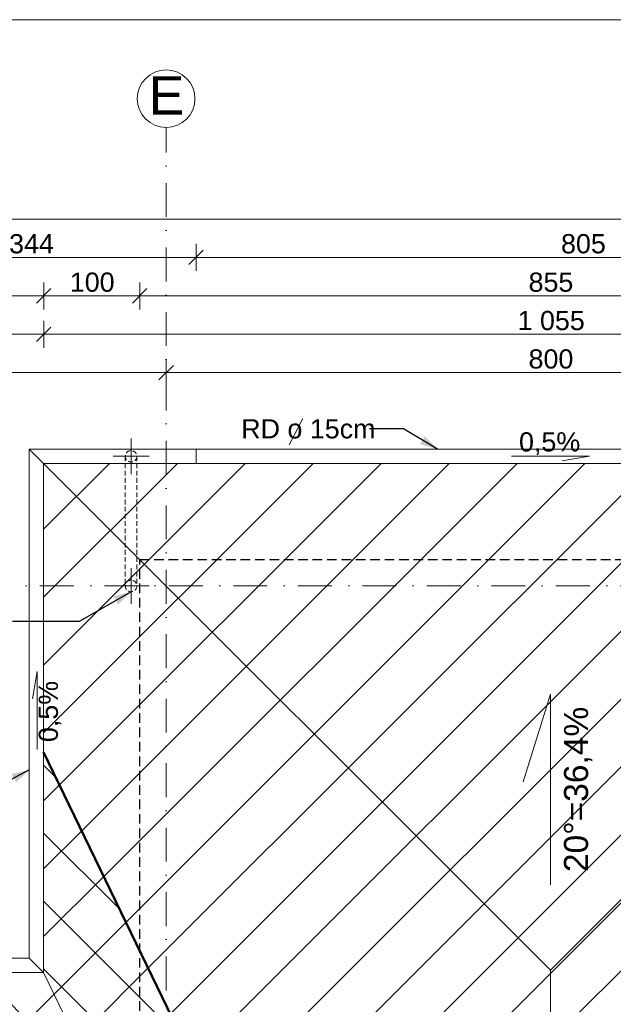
# Model space of a CAD drawing. Header units: centimetres. Extents: x -43488 to -10641, y 2063 to 22960.
# Tile 35 of 72: x -40773 to -40155, y 10800 to 11826. Entities that reach past the tile are written whole.
import ezdxf

# ---------------------------------------------------------------- set-up
doc = ezdxf.new("R2010")
doc.units = ezdxf.units.CM
doc.header["$MEASUREMENT"] = 0
for name, pattern in [('Kreski i kropki', [67.027776, 35.277777, -17.638888, 0, -14.111111]), ('Przerywana BARDZO DROBNA', [7.5, 5, -2.5]), ('Przerywana krótka2', [15, 10, -5])]:
    doc.linetypes.add(name, pattern=pattern)
for name, color, linetype, lineweight, true_color in [('!!!_LINIE_Nr_pióra__6', 7, 'Continuous', 18, 0x3fa3ff), ('!!!Wymiarowanie_Nr_pióra__3', 7, 'Continuous', 35, 0xff6500), ('!!!Wymiarowanie_Nr_pióra__6', 7, 'Continuous', 18, 0x3fa3ff), ('!osie_Nr_pióra__6', 7, 'Continuous', 18, 0x3fa3ff), ('!osie_Nr_pióra__8', 7, 'Continuous', 13, 0x42bda7), ('!powierzchnie_Nr_pióra__8', 7, 'Continuous', 13, 0x42bda7), ('!stolarka_Nr_pióra__5', 7, 'Continuous', 20, 0xfc3c2c), ('_wyposazenie_Nr_pióra__6', 7, 'Continuous', 18, 0x3fa3ff), ('CIENKA_Nr_pióra__4', 7, 'Continuous', 25, 0x31fd59), ('CIENKA_Nr_pióra__6', 7, 'Continuous', 18, 0x3fa3ff), ('linie pomocnicze_Nr_pióra__6', 7, 'Continuous', 18, 0x3fa3ff), ('Linie_Nr_pióra__6', 7, 'Continuous', 18, 0x3fa3ff), ('Otoczenie i krajobraz_Nr_pióra__6', 7, 'Continuous', 18, 0x3fa3ff)]:
    doc.layers.add(name, color=color, linetype=linetype, lineweight=lineweight, true_color=true_color)
doc.layers.add('!!!Wymiarowanie', color=7, linetype='Continuous')
doc.layers.add('!osie_Nr_pióra__10', color=1, linetype='Continuous', lineweight=0)
doc.layers.add('Ściany zewnętrzne_Nr_pióra__1', color=8, linetype='Continuous', lineweight=50)
doc.styles.add('STYL_AUTOMATYCZNY_1', font='txt')
doc.styles.add('STYL_AUTOMATYCZNY_2', font='arial.ttf')
doc.dimstyles.new('STYL_AUTOMATYCZNY__2', dxfattribs={"dimtxt": 20, "dimasz": 14.25, "dimexe": 0.18, "dimexo": 0.0625, "dimgap": 0, "dimtad": 1, "dimtih": 1, "dimtoh": 1, "dimdec": 0, "dimzin": 0, "dimdsep": 46, "dimtxsty": 'STYL_AUTOMATYCZNY_1', "dimblk": 'ARROWHEAD_6', "dimblk1": 'ARROWHEAD_6', "dimblk2": 'ARROWHEAD_6', "dimcen": 0.09, "dimse1": 1, "dimse2": 1, "dimclrd": 256, "dimclre": 256, "dimclrt": 256, "dimazin": 0, "dimtfac": 1, "dimtdec": 4, "dimtmove": 0, "dimatfit": 3, "dimfxl": 1, "dimtolj": 1, "dimtzin": 0, "dimarcsym": 0})
doc.dimstyles.new('STYL_AUTOMATYCZNY__3', dxfattribs={"dimtxt": 20, "dimasz": 14.25, "dimexe": 0.18, "dimexo": 0.0625, "dimgap": 0, "dimtad": 1, "dimdec": 0, "dimzin": 0, "dimdsep": 46, "dimtxsty": 'STYL_AUTOMATYCZNY_1', "dimblk": 'ARROWHEAD_6', "dimblk1": 'ARROWHEAD_6', "dimblk2": 'ARROWHEAD_6', "dimcen": 0.09, "dimse1": 1, "dimse2": 1, "dimclrd": 256, "dimclre": 256, "dimclrt": 256, "dimazin": 0, "dimtfac": 1, "dimtdec": 4, "dimtmove": 0, "dimatfit": 3, "dimfxl": 1, "dimtolj": 1, "dimtzin": 0, "dimarcsym": 0})
doc.dimstyles.new('STYL_AUTOMATYCZNY__9', dxfattribs={"dimtxt": 0.18, "dimasz": 18.24, "dimexe": 0.18, "dimexo": 0.0625, "dimgap": 0, "dimtad": 0, "dimtih": 1, "dimtoh": 1, "dimdec": 4, "dimzin": 0, "dimdsep": 46, "dimcen": 0.09, "dimadec": 0, "dimazin": 0, "dimtfac": 1, "dimtdec": 4, "dimtmove": 0, "dimatfit": 3, "dimldrblk": 'ARROWHEAD_5', "dimfxl": 1, "dimtolj": 1, "dimtzin": 0, "dimarcsym": 0})

# ---------------------------------------------------------------- blocks, each defined once
blk = doc.blocks.new('*D54')
at = {"layer": '!!!Wymiarowanie_Nr_pióra__3', "color": 30, "linetype": 'Continuous', "lineweight": 35, "true_color": 0xff6500}
for p, q in [((-41237.8, 11465.8), (-41252.8, 11450.8)), ((-40612.8, 11465.8), (-40627.8, 11450.8))]:
    blk.add_line(p, q, dxfattribs=at)
at = {"layer": '!!!Wymiarowanie_Nr_pióra__6', "color": 161, "linetype": 'Continuous', "lineweight": 18, "true_color": 0x3fa3ff}
for p, q in [((-41245.3, 11444.2), (-41245.3, 11472.3)), ((-40620.3, 11444.2), (-40620.3, 11472.3)), ((-41245.3, 11458.3), (-40620.3, 11458.3))]:
    blk.add_line(p, q, dxfattribs=at)
at = {"layer": '!!!Wymiarowanie_Nr_pióra__3', "color": 30, "lineweight": 35, "true_color": 0xff6500, "insert": (-40955.6, 11462.3), "char_height": 20, "attachment_point": 7, "style": 'STYL_AUTOMATYCZNY_1'}
blk.add_mtext('\\A1;{\\pql;\\fArial|b0|i0|c238|p38;625}', dxfattribs=at)
blk = doc.blocks.new('ARROWHEAD_6')
at = {"color": 0, "linetype": 'Continuous', "lineweight": 0}
for p, q in [((0, 0), (-1, 0)), ((-0.5, -0.5), (0.5, 0.5))]:
    blk.add_line(p, q, dxfattribs=at)
blk = doc.blocks.new('*D55')
at = {"layer": '!!!Wymiarowanie_Nr_pióra__3', "color": 30, "linetype": 'Continuous', "lineweight": 35, "true_color": 0xff6500}
for p, q in [((-40612.8, 11465.8), (-40627.8, 11450.8)), ((-39827.8, 11450.8), (-39812.8, 11465.8))]:
    blk.add_line(p, q, dxfattribs=at)
at = {"layer": '!!!Wymiarowanie_Nr_pióra__6', "color": 161, "linetype": 'Continuous', "lineweight": 18, "true_color": 0x3fa3ff}
for p, q in [((-40620.3, 11444.2), (-40620.3, 11472.3)), ((-39820.3, 11444.2), (-39820.3, 11472.3)), ((-40620.3, 11458.3), (-39820.3, 11458.3)), ((-39820.3, 11458.3), (-39809.1, 11458.3))]:
    blk.add_line(p, q, dxfattribs=at)
at = {"layer": '!!!Wymiarowanie_Nr_pióra__3', "color": 30, "lineweight": 35, "true_color": 0xff6500, "insert": (-40243.1, 11462.3), "char_height": 20, "attachment_point": 7, "style": 'STYL_AUTOMATYCZNY_1'}
blk.add_mtext('\\A1;{\\pql;\\fArial|b0|i0|c238|p38;800}', dxfattribs=at)
blk = doc.blocks.new('*D60')
at = {"layer": '!!!Wymiarowanie_Nr_pióra__3', "color": 30, "linetype": 'Continuous', "lineweight": 35, "true_color": 0xff6500}
for p, q in [((-41110.3, 11505.8), (-41125.3, 11490.8)), ((-40740.3, 11505.8), (-40755.3, 11490.8))]:
    blk.add_line(p, q, dxfattribs=at)
at = {"layer": '!!!Wymiarowanie_Nr_pióra__6', "color": 161, "linetype": 'Continuous', "lineweight": 18, "true_color": 0x3fa3ff}
for p, q in [((-41117.8, 11484.2), (-41117.8, 11512.3)), ((-40747.8, 11484.2), (-40747.8, 11512.3)), ((-41117.8, 11498.3), (-40747.8, 11498.3))]:
    blk.add_line(p, q, dxfattribs=at)
at = {"layer": '!!!Wymiarowanie_Nr_pióra__3', "color": 30, "lineweight": 35, "true_color": 0xff6500, "insert": (-40955.6, 11502.3), "char_height": 20, "attachment_point": 7, "style": 'STYL_AUTOMATYCZNY_1'}
blk.add_mtext('\\A1;{\\pql;\\fArial|b0|i0|c238|p38;370}', dxfattribs=at)
blk = doc.blocks.new('*D61')
at = {"layer": '!!!Wymiarowanie_Nr_pióra__3', "color": 30, "linetype": 'Continuous', "lineweight": 35, "true_color": 0xff6500}
for p, q in [((-40740.3, 11505.8), (-40755.3, 11490.8)), ((-39700.3, 11490.8), (-39685.3, 11505.8))]:
    blk.add_line(p, q, dxfattribs=at)
at = {"layer": '!!!Wymiarowanie_Nr_pióra__6', "color": 161, "linetype": 'Continuous', "lineweight": 18, "true_color": 0x3fa3ff}
for p, q in [((-40747.8, 11484.2), (-40747.8, 11512.3)), ((-39692.8, 11484.2), (-39692.8, 11512.3)), ((-40747.8, 11498.3), (-39692.8, 11498.3)), ((-39692.8, 11498.3), (-39681.6, 11498.3))]:
    blk.add_line(p, q, dxfattribs=at)
at = {"layer": '!!!Wymiarowanie_Nr_pióra__3', "color": 30, "lineweight": 35, "true_color": 0xff6500, "insert": (-40254.5, 11502.3), "char_height": 20, "attachment_point": 7, "style": 'STYL_AUTOMATYCZNY_1'}
blk.add_mtext('\\A1;{\\pql;\\fArial|b0|i0|c238|p38;1\xa0055}', dxfattribs=at)
blk = doc.blocks.new('*D67')
at = {"layer": '!!!Wymiarowanie_Nr_pióra__3', "color": 30, "linetype": 'Continuous', "lineweight": 35, "true_color": 0xff6500}
for p, q in [((-41110.3, 11545.8), (-41125.3, 11530.8)), ((-40740.3, 11545.8), (-40755.3, 11530.8))]:
    blk.add_line(p, q, dxfattribs=at)
at = {"layer": '!!!Wymiarowanie_Nr_pióra__6', "color": 161, "linetype": 'Continuous', "lineweight": 18, "true_color": 0x3fa3ff}
for p, q in [((-41117.8, 11524.2), (-41117.8, 11552.3)), ((-40747.8, 11524.2), (-40747.8, 11552.3)), ((-41117.8, 11538.3), (-40747.8, 11538.3))]:
    blk.add_line(p, q, dxfattribs=at)
at = {"layer": '!!!Wymiarowanie_Nr_pióra__3', "color": 30, "lineweight": 35, "true_color": 0xff6500, "insert": (-40955.6, 11542.3), "char_height": 20, "attachment_point": 7, "style": 'STYL_AUTOMATYCZNY_1'}
blk.add_mtext('\\A1;{\\pql;\\fArial|b0|i0|c238|p38;370}', dxfattribs=at)
blk = doc.blocks.new('*D68')
at = {"layer": '!!!Wymiarowanie_Nr_pióra__3', "color": 30, "linetype": 'Continuous', "lineweight": 35, "true_color": 0xff6500}
for p, q in [((-40740.3, 11545.8), (-40755.3, 11530.8)), ((-40640.3, 11545.8), (-40655.3, 11530.8))]:
    blk.add_line(p, q, dxfattribs=at)
at = {"layer": '!!!Wymiarowanie_Nr_pióra__6', "color": 161, "linetype": 'Continuous', "lineweight": 18, "true_color": 0x3fa3ff}
for p, q in [((-40747.8, 11524.2), (-40747.8, 11552.3)), ((-40647.8, 11524.2), (-40647.8, 11552.3)), ((-40747.8, 11538.3), (-40647.8, 11538.3))]:
    blk.add_line(p, q, dxfattribs=at)
at = {"layer": '!!!Wymiarowanie_Nr_pióra__3', "color": 30, "lineweight": 35, "true_color": 0xff6500, "insert": (-40720.6, 11542.3), "char_height": 20, "attachment_point": 7, "style": 'STYL_AUTOMATYCZNY_1'}
blk.add_mtext('\\A1;{\\pql;\\fArial|b0|i0|c238|p38;100}', dxfattribs=at)
blk = doc.blocks.new('*D69')
at = {"layer": '!!!Wymiarowanie_Nr_pióra__3', "color": 30, "linetype": 'Continuous', "lineweight": 35, "true_color": 0xff6500}
for p, q in [((-40640.3, 11545.8), (-40655.3, 11530.8)), ((-39785.3, 11545.8), (-39800.3, 11530.8))]:
    blk.add_line(p, q, dxfattribs=at)
at = {"layer": '!!!Wymiarowanie_Nr_pióra__6', "color": 161, "linetype": 'Continuous', "lineweight": 18, "true_color": 0x3fa3ff}
for p, q in [((-40647.8, 11524.2), (-40647.8, 11552.3)), ((-39792.8, 11524.2), (-39792.8, 11552.3)), ((-40647.8, 11538.3), (-39792.8, 11538.3))]:
    blk.add_line(p, q, dxfattribs=at)
at = {"layer": '!!!Wymiarowanie_Nr_pióra__3', "color": 30, "lineweight": 35, "true_color": 0xff6500, "insert": (-40243.1, 11542.3), "char_height": 20, "attachment_point": 7, "style": 'STYL_AUTOMATYCZNY_1'}
blk.add_mtext('\\A1;{\\pql;\\fArial|b0|i0|c238|p38;855}', dxfattribs=at)
blk = doc.blocks.new('*D80')
at = {"layer": '!!!Wymiarowanie_Nr_pióra__3', "color": 30, "linetype": 'Continuous', "lineweight": 35, "true_color": 0xff6500}
for p, q in [((-39276.8, 11356.2), (-39291.8, 11371.2)), ((-39291.8, 8676.2), (-39276.8, 8661.2))]:
    blk.add_line(p, q, dxfattribs=at)
at = {"layer": '!!!Wymiarowanie_Nr_pióra__6', "color": 161, "linetype": 'Continuous', "lineweight": 18, "true_color": 0x3fa3ff}
for p, q in [((-39284.3, 11363.7), (-39284.3, 11374.9)), ((-39270.2, 11363.7), (-39298.3, 11363.7)), ((-39284.3, 8668.7), (-39284.3, 11363.7)), ((-39270.2, 8668.7), (-39298.3, 8668.7)), ((-39284.3, 8657.4), (-39284.3, 8668.7))]:
    blk.add_line(p, q, dxfattribs=at)
at = {"layer": '!!!Wymiarowanie_Nr_pióra__3', "color": 30, "lineweight": 35, "true_color": 0xff6500, "insert": (-39288.3, 9982), "char_height": 20, "attachment_point": 7, "rotation": 90, "style": 'STYL_AUTOMATYCZNY_1'}
blk.add_mtext('\\A1;{\\pql;\\fArial|b0|i0|c238|p38;2\xa0695}', dxfattribs=at)
blk = doc.blocks.new('*D81')
at = {"layer": '!!!Wymiarowanie_Nr_pióra__3', "color": 30, "linetype": 'Continuous', "lineweight": 35, "true_color": 0xff6500}
for p, q in [((-42599.3, 11625.8), (-42614.3, 11610.8)), ((-39700.3, 11610.8), (-39685.3, 11625.8))]:
    blk.add_line(p, q, dxfattribs=at)
at = {"layer": '!!!Wymiarowanie_Nr_pióra__6', "color": 161, "linetype": 'Continuous', "lineweight": 18, "true_color": 0x3fa3ff}
for p, q in [((-42606.8, 11604.2), (-42606.8, 11632.3)), ((-39692.8, 11604.2), (-39692.8, 11632.3)), ((-42618.1, 11618.3), (-42606.8, 11618.3)), ((-42606.8, 11618.3), (-39692.8, 11618.3)), ((-39692.8, 11618.3), (-39681.6, 11618.3))]:
    blk.add_line(p, q, dxfattribs=at)
at = {"layer": '!!!Wymiarowanie_Nr_pióra__3', "color": 30, "lineweight": 35, "true_color": 0xff6500, "insert": (-41184, 11622.3), "char_height": 20, "attachment_point": 7, "style": 'STYL_AUTOMATYCZNY_1'}
blk.add_mtext('\\A1;{\\pql;\\fArial|b0|i0|c238|p38;2\xa0914}', dxfattribs=at)
blk = doc.blocks.new('*D95')
at = {"layer": '!!!Wymiarowanie_Nr_pióra__3', "color": 30, "linetype": 'Continuous', "lineweight": 35, "true_color": 0xff6500}
for p, q in [((-39414.1, 10843.7), (-39399.1, 10828.7)), ((-39414.1, 9933.7), (-39399.1, 9918.7))]:
    blk.add_line(p, q, dxfattribs=at)
at = {"layer": '!!!Wymiarowanie_Nr_pióra__6', "color": 161, "linetype": 'Continuous', "lineweight": 18, "true_color": 0x3fa3ff}
for p, q in [((-39392.6, 10836.2), (-39420.7, 10836.2)), ((-39406.6, 9926.2), (-39406.6, 10836.2)), ((-39392.6, 9926.2), (-39420.7, 9926.2))]:
    blk.add_line(p, q, dxfattribs=at)
at = {"layer": '!!!Wymiarowanie_Nr_pióra__3', "color": 30, "lineweight": 35, "true_color": 0xff6500, "insert": (-39410.6, 10358.4), "char_height": 20, "attachment_point": 7, "rotation": 90, "style": 'STYL_AUTOMATYCZNY_1'}
blk.add_mtext('\\A1;{\\pql;\\fArial|b0|i0|c238|p38;910}', dxfattribs=at)
blk = doc.blocks.new('*D96')
at = {"layer": '!!!Wymiarowanie_Nr_pióra__3', "color": 30, "linetype": 'Continuous', "lineweight": 35, "true_color": 0xff6500}
for p, q in [((-39399.1, 11356.2), (-39414.1, 11371.2)), ((-39414.1, 10843.7), (-39399.1, 10828.7))]:
    blk.add_line(p, q, dxfattribs=at)
at = {"layer": '!!!Wymiarowanie_Nr_pióra__6', "color": 161, "linetype": 'Continuous', "lineweight": 18, "true_color": 0x3fa3ff}
for p, q in [((-39406.6, 11363.7), (-39406.6, 11374.9)), ((-39392.6, 11363.7), (-39420.7, 11363.7)), ((-39406.6, 10836.2), (-39406.6, 11363.7)), ((-39392.6, 10836.2), (-39420.7, 10836.2))]:
    blk.add_line(p, q, dxfattribs=at)
at = {"layer": '!!!Wymiarowanie_Nr_pióra__3', "color": 30, "lineweight": 35, "true_color": 0xff6500, "insert": (-39410.6, 11077.2), "char_height": 20, "attachment_point": 7, "rotation": 90, "style": 'STYL_AUTOMATYCZNY_1'}
blk.add_mtext('\\A1;{\\pql;\\fArial|b0|i0|c238|p38;528}', dxfattribs=at)
blk = doc.blocks.new('*D136')
at = {"layer": '!!!Wymiarowanie_Nr_pióra__3', "color": 30, "linetype": 'Continuous', "lineweight": 35, "true_color": 0xff6500}
for p, q in [((-40925.3, 11585.8), (-40940.3, 11570.8)), ((-40581.7, 11585.8), (-40596.7, 11570.8))]:
    blk.add_line(p, q, dxfattribs=at)
at = {"layer": '!!!Wymiarowanie_Nr_pióra__6', "color": 161, "linetype": 'Continuous', "lineweight": 18, "true_color": 0x3fa3ff}
for p, q in [((-40932.8, 11564.2), (-40932.8, 11592.3)), ((-40589.2, 11564.2), (-40589.2, 11592.3)), ((-40932.8, 11578.3), (-40589.2, 11578.3))]:
    blk.add_line(p, q, dxfattribs=at)
at = {"layer": '!!!Wymiarowanie_Nr_pióra__3', "color": 30, "lineweight": 35, "true_color": 0xff6500, "insert": (-40783.8, 11582.3), "char_height": 20, "attachment_point": 7, "style": 'STYL_AUTOMATYCZNY_1'}
blk.add_mtext('\\A1;{\\pql;\\fArial|b0|i0|c238|p38;344}', dxfattribs=at)
blk = doc.blocks.new('*D137')
at = {"layer": '!!!Wymiarowanie_Nr_pióra__3', "color": 30, "linetype": 'Continuous', "lineweight": 35, "true_color": 0xff6500}
for p, q in [((-40581.7, 11585.8), (-40596.7, 11570.8)), ((-39776.3, 11585.8), (-39791.3, 11570.8))]:
    blk.add_line(p, q, dxfattribs=at)
at = {"layer": '!!!Wymiarowanie_Nr_pióra__6', "color": 161, "linetype": 'Continuous', "lineweight": 18, "true_color": 0x3fa3ff}
for p, q in [((-40589.2, 11564.2), (-40589.2, 11592.3)), ((-39783.8, 11564.2), (-39783.8, 11592.3)), ((-40589.2, 11578.3), (-39783.8, 11578.3))]:
    blk.add_line(p, q, dxfattribs=at)
at = {"layer": '!!!Wymiarowanie_Nr_pióra__3', "color": 30, "lineweight": 35, "true_color": 0xff6500, "insert": (-40209.3, 11582.3), "char_height": 20, "attachment_point": 7, "style": 'STYL_AUTOMATYCZNY_1'}
blk.add_mtext('\\A1;{\\pql;\\fArial|b0|i0|c238|p38;805}', dxfattribs=at)
blk = doc.blocks.new('*D206')
at = {"layer": '!!!Wymiarowanie_Nr_pióra__3', "color": 30, "linetype": 'Continuous', "lineweight": 35, "true_color": 0xff6500}
for p, q in [((-40112.3, 11256.2), (-40127.3, 11271.2)), ((-40127.3, 10220.2), (-40112.3, 10205.2))]:
    blk.add_line(p, q, dxfattribs=at)
at = {"layer": '!!!Wymiarowanie_Nr_pióra__6', "color": 161, "linetype": 'Continuous', "lineweight": 18, "true_color": 0x3fa3ff}
for p, q in [((-40119.8, 11263.7), (-40119.8, 11274.9)), ((-40105.7, 11263.7), (-40133.8, 11263.7)), ((-40119.8, 10212.7), (-40119.8, 11263.7)), ((-40105.7, 10212.7), (-40133.8, 10212.7))]:
    blk.add_line(p, q, dxfattribs=at)
at = {"layer": '!!!Wymiarowanie_Nr_pióra__3', "color": 30, "lineweight": 35, "true_color": 0xff6500, "insert": (-40123.8, 10704), "char_height": 20, "attachment_point": 7, "rotation": 90, "style": 'STYL_AUTOMATYCZNY_1'}
blk.add_mtext('\\A1;{\\pql;\\fArial|b0|i0|c238|p38;1\xa0051}', dxfattribs=at)
blk = doc.blocks.new('ARROWHEAD_5')
at = {"linetype": 'Continuous', "lineweight": 0}
blk.add_hatch(color=0, dxfattribs=at).paths.add_polyline_path([(-1, 0.2679), (0, 0), (-1, -0.2679)])
at = {"color": 0, "linetype": 'Continuous', "lineweight": 0}
blk.add_line((0, 0), (-1, 0), dxfattribs=at)

msp = doc.modelspace()

# ---------------------------------------------------------------- hatches: boundary and pattern name
at = {"layer": '!powierzchnie_Nr_pióra__8', "linetype": 'Continuous', "lineweight": 13, "true_color": 0x42bda7}
h = msp.add_hatch(dxfattribs=at)
h.set_pattern_fill('bloczki_ceramiczne__3', color=135, style=0, pattern_type=2)
h.set_pattern_definition([(45, (0, 0), (-35.35534, 35.35534), [])])
h.paths.add_polyline_path([(-40747.84, 11363.67), (-39692.84, 11363.67), (-39692.84, 8918.67), (-40685.17, 8918.67), (-40197.08, 9926.17), (-40747.84, 11063.03)])
h = msp.add_hatch(dxfattribs=at)
h.set_pattern_fill('bloczki_betonowe__2_', color=135, style=0, pattern_type=2)
h.set_pattern_definition([(45, (0, 0), (-35.35534, 35.35534), []), (135, (0, 0), (35.35534, 35.35534), [])])
h.paths.add_polyline_path([(-41117.84, 10833.67), (-40747.84, 10833.67), (-40747.84, 11063.03), (-40197.08, 9926.17), (-40685.17, 8918.67), (-40747.84, 8918.67), (-40747.84, 9018.67), (-41117.84, 9018.67), (-41117.84, 8789.3), (-41668.59, 9926.17), (-41117.84, 11063.03)])

# ---------------------------------------------------------------- linework, layer by layer
at = {"layer": '!!!_LINIE_Nr_pióra__6', "color": 161, "linetype": 'Continuous', "lineweight": 18, "true_color": 0x3fa3ff}
msp.add_line((-38718.1, 11825.88), (-43487.7, 11825.88), dxfattribs=at)
at = {"layer": '!osie_Nr_pióra__6', "color": 161, "linetype": 'Kreski i kropki', "lineweight": 18, "true_color": 0x3fa3ff}
for p, q in [((-40620.34, 8331.18), (-40620.34, 11713.59)), ((-43101.19, 11236.17), (-39166.43, 11236.17))]:
    msp.add_line(p, q, dxfattribs=at)
at = {"layer": '!osie_Nr_pióra__8', "color": 135, "linetype": 'Continuous', "lineweight": 13, "true_color": 0x42bda7}
msp.add_circle((-40620.34, 11743.59), 30, dxfattribs=at)
at = {"layer": 'CIENKA_Nr_pióra__4', "color": 100, "linetype": 'Przerywana krótka2', "lineweight": 25, "true_color": 0x31fd59}
for p, q in [((-40647.84, 10733.67), (-40647.84, 11263.67)), ((-40647.84, 11263.67), (-39792.84, 11263.67))]:
    msp.add_line(p, q, dxfattribs=at)
at = {"layer": 'CIENKA_Nr_pióra__6', "color": 161, "linetype": 'Continuous', "lineweight": 18, "true_color": 0x3fa3ff}
for p, q in [((-39677.84, 11378.67), (-40762.84, 11378.67)), ((-40762.84, 11378.67), (-40762.84, 10848.67)), ((-40747.84, 11363.67), (-40762.84, 11378.67)), ((-40589.2, 11378.67), (-40589.2, 11363.67)), ((-39692.84, 11363.67), (-40747.84, 11363.67)), ((-40747.84, 11363.67), (-40747.84, 10833.67)), ((-40747.84, 11363.67), (-40220.34, 10836.17)), ((-40220.34, 10836.17), (-39692.84, 11363.67)), ((-40762.84, 10848.67), (-41102.84, 10848.67)), ((-40762.84, 10848.67), (-40747.84, 10833.67)), ((-40747.84, 10833.67), (-41117.84, 10833.67)), ((-40308.2, 9926.17), (-40747.84, 10833.67)), ((-40220.34, 9745.67), (-40220.34, 10836.17))]:
    msp.add_line(p, q, dxfattribs=at)
at = {"layer": 'linie pomocnicze_Nr_pióra__6', "color": 161, "linetype": 'Przerywana BARDZO DROBNA', "lineweight": 18, "true_color": 0x3fa3ff}
for p, q in [((-40662.84, 11371.17), (-40662.84, 11236.17)), ((-40650.84, 11371.17), (-40650.84, 11236.17))]:
    msp.add_line(p, q, dxfattribs=at)
for centre in [(-40656.84, 11371.17), (-40656.84, 11236.17)]:
    msp.add_circle(centre, 6, dxfattribs=at)
at = {"layer": 'Linie_Nr_pióra__6', "color": 161, "linetype": 'Continuous', "lineweight": 18, "true_color": 0x3fa3ff}
for p, q in [((-40656.84, 11389.85), (-40656.84, 11352.49)), ((-40638.16, 11371.17), (-40675.52, 11371.17)), ((-40656.84, 11254.85), (-40656.84, 11217.49)), ((-40638.16, 11236.17), (-40675.52, 11236.17)), ((-40220.34, 11123.55), (-40248.76, 11032.07)), ((-40220.34, 10924.98), (-40220.34, 11123.55))]:
    msp.add_line(p, q, dxfattribs=at)
at = {"layer": 'Otoczenie i krajobraz_Nr_pióra__6', "color": 161, "linetype": 'Continuous', "lineweight": 18, "true_color": 0x3fa3ff}
for p, q in [((-40492.17, 11383.1), (-40478.19, 11410.4)), ((-40260.94, 11371.34), (-40179.73, 11371.34)), ((-40179.73, 11371.34), (-40208.16, 11366.42)), ((-40754.61, 11146.92), (-40759.53, 11118.49)), ((-40754.61, 11065.71), (-40754.61, 11146.92))]:
    msp.add_line(p, q, dxfattribs=at)
at = {"layer": 'Ściany zewnętrzne_Nr_pióra__1', "color": 8, "linetype": 'Continuous', "lineweight": 50}
msp.add_line((-40747.84, 11063.03), (-40197.08, 9926.17), dxfattribs=at)

# ---------------------------------------------------------------- texts
at = {"layer": '!osie_Nr_pióra__10', "color": 1, "linetype": 'Continuous', "lineweight": 0, "insert": (-40638.62, 11747.02), "char_height": 40, "attachment_point": 4, "style": 'STYL_AUTOMATYCZNY_1'}
msp.add_mtext('\\A1;{\\pql;\\fArial|b0|i0|c238|p38;E}', dxfattribs=at)
at = {"layer": '!stolarka_Nr_pióra__5', "color": 20, "linetype": 'Continuous', "lineweight": 20, "true_color": 0xfc3c2c, "insert": (-40221.19, 11384.37), "char_height": 20, "attachment_point": 5, "style": 'STYL_AUTOMATYCZNY_1'}
msp.add_mtext('\\A1;{\\pqc;\\fArial|b0|i0|c238|p38;0,5%}', dxfattribs=at)
at = {"layer": '!stolarka_Nr_pióra__5', "color": 20, "linetype": 'Continuous', "lineweight": 20, "true_color": 0xfc3c2c, "attachment_point": 5, "rotation": 90, "style": 'STYL_AUTOMATYCZNY_1'}
for s, insert, char_height in [('\\A1;{\\pqc;\\fArial|b0|i0|c238|p38;0,5%}', (-40741.12, 11105.46), 20), ('\\A1;{\\pqc;\\fArial|b0|i0|c238|p38;20°=36,4% }', (-40191.37, 11024.27), 25)]:
    msp.add_mtext(s, dxfattribs=dict(at, insert=insert, char_height=char_height))
at = {"layer": '_wyposazenie_Nr_pióra__6', "color": 161, "linetype": 'Continuous', "lineweight": 18, "true_color": 0x3fa3ff, "insert": (-40542.18, 11399.72), "char_height": 20, "attachment_point": 4, "style": 'STYL_AUTOMATYCZNY_2'}
msp.add_mtext('\\A1;{\\pql;\\fArial|b0|i0|c178|p38;RD o 15cm}', dxfattribs=at)

# ---------------------------------------------------------------- dimensions: what is measured, and where the dimension line sits
at = {"layer": '!!!Wymiarowanie', "color": 161, "linetype": 'Continuous', "lineweight": 18, "true_color": 0x3fa3ff}
for base, p1, p2, picture, middle in [((-40620.34, 11458.28), (-41245.34, 11743.59), (-40620.34, 11743.59), '*D54', (-40932.73, 11472.28)), ((-39820.34, 11458.28), (-40620.34, 11743.59), (-39820.34, 11743.59), '*D55', (-40220.23, 11472.28)), ((-39692.84, 11618.28), (-42606.84, 10487.67), (-39692.84, 11363.67), '*D81', (-41149.68, 11632.28)), ((-40589.2, 11578.28), (-40932.84, 10848.67), (-40589.2, 11378.67), '*D136', (-40760.91, 11592.28)), ((-39783.84, 11578.28), (-40589.2, 11378.67), (-39783.84, 11389.85), '*D137', (-40186.41, 11592.28)), ((-40747.84, 11538.28), (-41117.84, 11363.67), (-40747.84, 11363.67), '*D67', (-40932.73, 11552.28)), ((-40647.84, 11538.28), (-40747.84, 11363.67), (-40647.84, 11263.67), '*D68', (-40697.73, 11552.28)), ((-39792.84, 11538.28), (-40647.84, 11263.67), (-39792.84, 11263.67), '*D69', (-40220.23, 11552.28)), ((-39692.84, 11498.28), (-40747.84, 11363.67), (-39692.84, 11363.67), '*D61', (-40220.18, 11512.28)), ((-40747.84, 11498.28), (-41117.84, 11363.67), (-40747.84, 11363.67), '*D60', (-40932.73, 11512.28))]:
    dim = msp.add_linear_dim(base=base, p1=p1, p2=p2, dimstyle='STYL_AUTOMATYCZNY__2', dxfattribs=at)
    dim.commit()
    dim.dimension.update_dxf_attribs({"geometry": picture, "text_midpoint": middle, "dimtype": 160})
for base, p1, p2, picture, middle in [((-39284.26, 11363.67), (-41117.84, 8668.67), (-39692.84, 11363.67), '*D80', (-39298.26, 10016.33)), ((-39406.6338, 11363.6685), (-40220.3374, 10836.1679), (-39692.8371, 11363.6685), '*D96', (-39420.6338, 11100.023)), ((-40119.78, 11263.67), (-40043.84, 10212.67), (-39792.84, 11263.67), '*D206', (-40133.78, 10738.33)), ((-39406.63, 10836.17), (-40308.2, 9926.17), (-40220.34, 10836.17), '*D95', (-39420.63, 10381.27))]:
    dim = msp.add_linear_dim(base=base, p1=p1, p2=p2, angle=90, dimstyle='STYL_AUTOMATYCZNY__3', dxfattribs=at)
    dim.commit()
    dim.dimension.update_dxf_attribs({"geometry": picture, "text_midpoint": middle, "dimtype": 160, "text_rotation": 90})

# ---------------------------------------------------------------- leaders
at = {"layer": '_wyposazenie_Nr_pióra__6', "color": 161, "linetype": 'Continuous', "lineweight": 18, "true_color": 0x3fa3ff, "annotation_type": 0, "has_hookline": 1, "hookline_direction": 1}
for points, text_width in [([(-40337.94, 11378.67), (-40373.3, 11399.72), (-40408.68, 11399.72)], 133.5), ([(-40656.84, 11230.17), (-40710.93, 11199.12), (-40780.2, 11199.12)], 131.99), ([(-40762.84, 11044.51), (-40798.19, 11025.75), (-40833.57, 11025.75)], 133.5)]:
    msp.add_leader(points, dimstyle='STYL_AUTOMATYCZNY__9', dxfattribs=dict(at, text_width=text_width))

doc.saveas('drawing.dxf')
